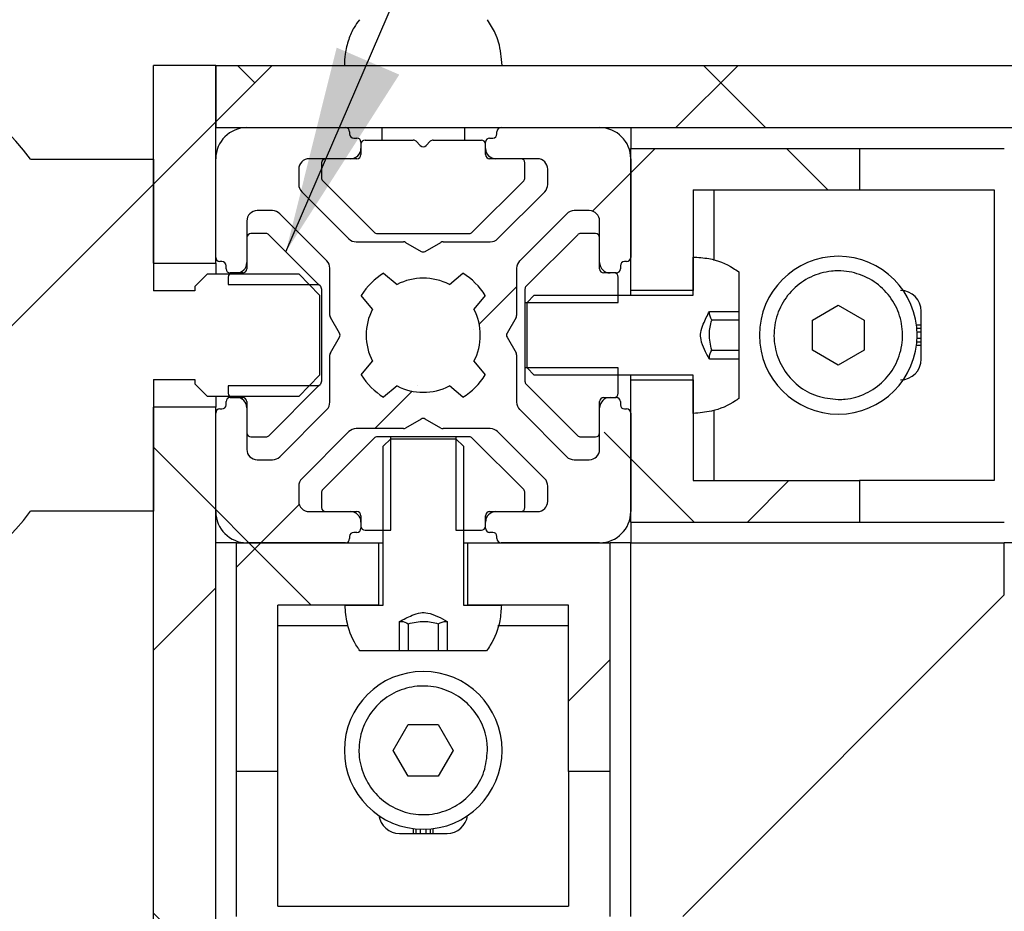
# Model space of a CAD drawing. Header units: millimetres. Extents: x 5 to 595, y 5 to 415.
# Tile 7 of 68: x 22 to 32, y 151 to 160. Entities that reach past the tile are written whole.
import ezdxf

# ---------------------------------------------------------------- set-up
doc = ezdxf.new("R2010")
doc.units = ezdxf.units.MM
doc.layers.add('NOTES', color=6, linetype='Continuous')
doc.layers.add('TRAIT-FINS', color=9, linetype='Continuous')
doc.layers.add('TRAIT-FORT', color=4, linetype='Continuous', lineweight=25)
doc.dimstyles.new('SLDDIMSTYLE3', dxfattribs={"dimtxt": 0.18, "dimasz": 2, "dimexe": 0, "dimexo": 0.0625, "dimgap": 0, "dimtad": 0, "dimtih": 1, "dimtoh": 1, "dimdec": 0, "dimrnd": 1e-09, "dimzin": 0, "dimdsep": 46, "dimtxsty": 'Standard', "dimsah": 1, "dimcen": 0.09, "dimadec": 0, "dimazin": 0, "dimtfac": 2, "dimtdec": 0, "dimtofl": 0, "dimtmove": 0, "dimatfit": 3, "dimfxl": 0, "dimfrac": 2, "dimtolj": 1, "dimtzin": 0, "dimarcsym": 0})
pattern_1 = [(45, (0, 0), (-13.4704, 13.4704), []), (45, (4.49, 0), (-13.4704, 13.4704), []), (45, (8.98, 0), (-13.4704, 13.4704), []), (45, (13.47, 0), (-13.4704, 13.4704), [])]

msp = doc.modelspace()

# ---------------------------------------------------------------- hatches: boundary and pattern name
at = {"layer": 'TRAIT-FINS'}
h = msp.add_hatch(dxfattribs=at)
h.set_pattern_fill('DIN 201 acier et fonte', color=9, style=0, pattern_type=2)
h.set_pattern_definition(pattern_1)
edge = h.paths.add_edge_path(flags=0)
edge.add_line((23.7218, 158.6671), (22.538, 158.6671))
edge.add_arc((20.3218, 156.9702), 2.7912, 37.44176, 322.55824)
edge.add_line((22.538, 155.2733), (23.7218, 155.2733))
edge.add_line((23.7218, 155.2733), (23.7218, 156.5424))
edge.add_line((23.7218, 156.5424), (24.1218, 156.5424))
edge.add_line((24.1218, 156.5424), (24.1218, 156.5013))
edge.add_spline(control_points=[(24.1218, 156.5013), (24.1618, 156.4605), (24.2018, 156.4198), (24.2418, 156.3791)], knot_values=[0.012078, 0.012078, 0.012078, 0.012078, 0.012934, 0.012934, 0.012934, 0.012934], weights=[1, 1, 1, 1], degree=3, periodic=0)
edge.add_line((24.2418, 156.3791), (25.1218, 156.3791))
edge.add_spline(control_points=[(25.1218, 156.3791), (25.1888, 156.447), (25.2556, 156.5151), (25.3218, 156.5836)], knot_values=[0.005179, 0.005179, 0.005179, 0.005179, 0.006609, 0.006609, 0.006609, 0.006609], weights=[1, 1, 1, 1], degree=3, periodic=0)
edge.add_line((25.3218, 156.5836), (25.3218, 157.3569))
edge.add_spline(control_points=[(25.3218, 157.3569), (25.2556, 157.4254), (25.1888, 157.4935), (25.1218, 157.5614)], knot_values=[0.011553, 0.011553, 0.011553, 0.011553, 0.012983, 0.012983, 0.012983, 0.012983], weights=[1, 1, 1, 1], degree=3, periodic=0)
edge.add_line((25.1218, 157.5614), (24.2418, 157.5614))
edge.add_spline(control_points=[(24.2418, 157.5614), (24.2018, 157.5207), (24.1618, 157.48), (24.1218, 157.4392)], knot_values=[0.005134, 0.005134, 0.005134, 0.005134, 0.005991, 0.005991, 0.005991, 0.005991], weights=[1, 1, 1, 1], degree=3, periodic=0)
edge.add_line((24.1218, 157.4392), (24.1218, 157.3981))
edge.add_line((24.1218, 157.3981), (23.7218, 157.3981))
edge.add_line((23.7218, 157.3981), (23.7218, 158.6671))
edge = h.paths.add_edge_path(flags=0)
edge.add_arc((20.3218, 156.9702), 1.6088, 0, 360)
h = msp.add_hatch(dxfattribs=at)
h.set_pattern_fill('ANSI38', color=9, angle=3e-322, style=0)
h.paths.add_polyline_path([(24.3218, 157.6627), (24.3218, 159.5702), (23.7218, 159.5702), (23.7218, 157.6627)], flags=0)
h = msp.add_hatch(dxfattribs=at)
h.set_pattern_fill('ANSI38', color=9, angle=3e-322, style=0)
h.paths.add_polyline_path([(124.3218, 159.5702), (24.3218, 159.5702), (24.3218, 158.9702), (124.3218, 158.9702)], flags=0)
h = msp.add_hatch(dxfattribs=at)
h.set_pattern_fill('ANSI38', color=9, angle=3e-322, style=0)
edge = h.paths.add_edge_path(flags=0)
edge.add_line((24.4218, 156.3302), (24.4218, 156.3002))
edge.add_arc((24.3818, 156.3002), 0.04, 270, 360, ccw=False)
edge.add_line((24.3818, 156.2602), (24.3618, 156.2602))
edge.add_arc((24.3618, 156.2202), 0.04, 90, 180)
edge.add_line((24.3218, 156.2202), (24.3218, 155.2702))
edge.add_arc((24.6218, 155.2702), 0.3, 180, 270)
edge.add_line((24.6218, 154.9702), (25.5718, 154.9702))
edge.add_arc((25.5718, 155.0102), 0.04, 270, 360)
edge.add_line((25.6118, 155.0102), (25.6118, 155.0302))
edge.add_arc((25.6518, 155.0302), 0.04, 90, 180, ccw=False)
edge.add_line((25.6518, 155.0702), (25.6818, 155.0702))
edge.add_arc((25.6818, 155.1102), 0.04, 270, 360)
edge.add_line((25.7218, 155.1102), (25.7218, 155.1702))
edge.add_arc((25.6218, 155.1702), 0.1, 0, 90)
edge.add_line((25.6218, 155.2702), (25.2218, 155.2702))
edge.add_arc((25.2218, 155.3702), 0.1, 180, 270, ccw=False)
edge.add_line((25.1218, 155.3702), (25.1218, 155.5167))
edge.add_arc((25.2218, 155.5167), 0.1, 135, 180, ccw=False)
edge.add_line((25.1511, 155.5874), (25.6047, 156.041))
edge.add_arc((25.6754, 155.9702), 0.1, 90, 135, ccw=False)
edge.add_line((25.6754, 156.0702), (26.1311, 156.0702))
edge.add_arc((26.1311, 156.1102), 0.04, 270, 300)
edge.add_line((26.1511, 156.0756), (26.3018, 156.1626))
edge.add_arc((26.3218, 156.128), 0.04, 60, 120, ccw=False)
edge.add_line((26.3418, 156.1626), (26.4926, 156.0756))
edge.add_arc((26.5126, 156.1102), 0.04, 240, 270)
edge.add_line((26.5126, 156.0702), (26.9683, 156.0702))
edge.add_arc((26.9683, 155.9702), 0.1, 45, 90, ccw=False)
edge.add_line((27.039, 156.041), (27.4926, 155.5874))
edge.add_arc((27.4218, 155.5167), 0.1, 0, 45, ccw=False)
edge.add_line((27.5218, 155.5167), (27.5218, 155.3702))
edge.add_arc((27.4218, 155.3702), 0.1, 270, 360, ccw=False)
edge.add_line((27.4218, 155.2702), (27.0218, 155.2702))
edge.add_arc((27.0218, 155.1702), 0.1, 90, 180)
edge.add_line((26.9218, 155.1702), (26.9218, 155.1102))
edge.add_arc((26.9618, 155.1102), 0.04, 180, 270)
edge.add_line((26.9618, 155.0702), (26.9918, 155.0702))
edge.add_arc((26.9918, 155.0302), 0.04, 0, 90, ccw=False)
edge.add_line((27.0318, 155.0302), (27.0318, 155.0102))
edge.add_arc((27.0718, 155.0102), 0.04, 180, 270)
edge.add_line((27.0718, 154.9702), (28.0218, 154.9702))
edge.add_arc((28.0218, 155.2702), 0.3, 270, 360)
edge.add_line((28.3218, 155.2702), (28.3218, 156.2202))
edge.add_arc((28.2818, 156.2202), 0.04, 0, 90)
edge.add_line((28.2818, 156.2602), (28.2618, 156.2602))
edge.add_arc((28.2618, 156.3002), 0.04, 180, 270, ccw=False)
edge.add_line((28.2218, 156.3002), (28.2218, 156.3302))
edge.add_arc((28.1818, 156.3302), 0.04, 0, 90)
edge.add_line((28.1818, 156.3702), (28.1218, 156.3702))
edge.add_arc((28.1218, 156.2702), 0.1, 90, 180)
edge.add_line((28.0218, 156.2702), (28.0218, 155.8702))
edge.add_arc((27.9218, 155.8702), 0.1, 270, 360, ccw=False)
edge.add_line((27.9218, 155.7702), (27.7754, 155.7702))
edge.add_arc((27.7754, 155.8702), 0.1, 225, 270, ccw=False)
edge.add_line((27.7047, 155.7995), (27.2511, 156.2531))
edge.add_arc((27.3218, 156.3238), 0.1, 180, 225, ccw=False)
edge.add_line((27.2218, 156.3238), (27.2218, 156.7795))
edge.add_arc((27.1818, 156.7795), 0.04, 0, 30)
edge.add_line((27.2165, 156.7995), (27.1295, 156.9502))
edge.add_arc((27.1641, 156.9702), 0.04, 150, 210, ccw=False)
edge.add_line((27.1295, 156.9902), (27.2165, 157.141))
edge.add_arc((27.1818, 157.161), 0.04, 330, 360)
edge.add_line((27.2218, 157.161), (27.2218, 157.6167))
edge.add_arc((27.3218, 157.6167), 0.1, 135, 180, ccw=False)
edge.add_line((27.2511, 157.6874), (27.7047, 158.141))
edge.add_arc((27.7754, 158.0702), 0.1, 90, 135, ccw=False)
edge.add_line((27.7754, 158.1702), (27.9218, 158.1702))
edge.add_arc((27.9218, 158.0702), 0.1, 0, 90, ccw=False)
edge.add_line((28.0218, 158.0702), (28.0218, 157.6702))
edge.add_arc((28.1218, 157.6702), 0.1, 180, 270)
edge.add_line((28.1218, 157.5702), (28.1818, 157.5702))
edge.add_arc((28.1818, 157.6102), 0.04, 270, 360)
edge.add_line((28.2218, 157.6102), (28.2218, 157.6402))
edge.add_arc((28.2618, 157.6402), 0.04, 90, 180, ccw=False)
edge.add_line((28.2618, 157.6802), (28.2818, 157.6802))
edge.add_arc((28.2818, 157.7202), 0.04, 270, 360)
edge.add_line((28.3218, 157.7202), (28.3218, 158.6702))
edge.add_arc((28.0218, 158.6702), 0.3, 0, 90)
edge.add_line((28.0218, 158.9702), (27.0718, 158.9702))
edge.add_arc((27.0718, 158.9302), 0.04, 90, 180)
edge.add_line((27.0318, 158.9302), (27.0318, 158.9102))
edge.add_arc((26.9918, 158.9102), 0.04, 270, 360, ccw=False)
edge.add_line((26.9918, 158.8702), (26.9618, 158.8702))
edge.add_arc((26.9618, 158.8302), 0.04, 90, 180)
edge.add_line((26.9218, 158.8302), (26.9218, 158.7702))
edge.add_arc((27.0218, 158.7702), 0.1, 180, 270)
edge.add_line((27.0218, 158.6702), (27.4218, 158.6702))
edge.add_arc((27.4218, 158.5702), 0.1, 0, 90, ccw=False)
edge.add_line((27.5218, 158.5702), (27.5218, 158.4238))
edge.add_arc((27.4218, 158.4238), 0.1, 315, 360, ccw=False)
edge.add_line((27.4926, 158.3531), (27.039, 157.8995))
edge.add_arc((26.9683, 157.9702), 0.1, 270, 315, ccw=False)
edge.add_line((26.9683, 157.8702), (26.5126, 157.8702))
edge.add_arc((26.5126, 157.8302), 0.04, 90, 120)
edge.add_line((26.4926, 157.8649), (26.3418, 157.7779))
edge.add_arc((26.3218, 157.8125), 0.04, 240, 300, ccw=False)
edge.add_line((26.3018, 157.7779), (26.1511, 157.8649))
edge.add_arc((26.1311, 157.8302), 0.04, 60, 90)
edge.add_line((26.1311, 157.8702), (25.6754, 157.8702))
edge.add_arc((25.6754, 157.9702), 0.1, 225, 270, ccw=False)
edge.add_line((25.6047, 157.8995), (25.1511, 158.3531))
edge.add_arc((25.2218, 158.4238), 0.1, 180, 225, ccw=False)
edge.add_line((25.1218, 158.4238), (25.1218, 158.5702))
edge.add_arc((25.2218, 158.5702), 0.1, 90, 180, ccw=False)
edge.add_line((25.2218, 158.6702), (25.6218, 158.6702))
edge.add_arc((25.6218, 158.7702), 0.1, 270, 360)
edge.add_line((25.7218, 158.7702), (25.7218, 158.8302))
edge.add_arc((25.6818, 158.8302), 0.04, 0, 90)
edge.add_line((25.6818, 158.8702), (25.6518, 158.8702))
edge.add_arc((25.6518, 158.9102), 0.04, 180, 270, ccw=False)
edge.add_line((25.6118, 158.9102), (25.6118, 158.9302))
edge.add_arc((25.5718, 158.9302), 0.04, 0, 90)
edge.add_line((25.5718, 158.9702), (24.6218, 158.9702))
edge.add_arc((24.6218, 158.6702), 0.3, 90, 180)
edge.add_line((24.3218, 158.6702), (24.3218, 157.7202))
edge.add_arc((24.3618, 157.7202), 0.04, 180, 270)
edge.add_line((24.3618, 157.6802), (24.3818, 157.6802))
edge.add_arc((24.3818, 157.6402), 0.04, 0, 90, ccw=False)
edge.add_line((24.4218, 157.6402), (24.4218, 157.6102))
edge.add_arc((24.4618, 157.6102), 0.04, 180, 270)
edge.add_line((24.4618, 157.5702), (24.5218, 157.5702))
edge.add_arc((24.5218, 157.6702), 0.1, 270, 360)
edge.add_line((24.6218, 157.6702), (24.6218, 158.0702))
edge.add_arc((24.7218, 158.0702), 0.1, 90, 180, ccw=False)
edge.add_line((24.7218, 158.1702), (24.8683, 158.1702))
edge.add_arc((24.8683, 158.0702), 0.1, 45, 90, ccw=False)
edge.add_line((24.939, 158.141), (25.3926, 157.6874))
edge.add_arc((25.3218, 157.6167), 0.1, 0, 45, ccw=False)
edge.add_line((25.4218, 157.6167), (25.4218, 157.161))
edge.add_arc((25.4618, 157.161), 0.04, 180, 210)
edge.add_line((25.4272, 157.141), (25.5142, 156.9902))
edge.add_arc((25.4796, 156.9702), 0.04, -30, 30, ccw=False)
edge.add_line((25.5142, 156.9502), (25.4272, 156.7995))
edge.add_arc((25.4618, 156.7795), 0.04, 150, 180)
edge.add_line((25.4218, 156.7795), (25.4218, 156.3238))
edge.add_arc((25.3218, 156.3238), 0.1, 315, 360, ccw=False)
edge.add_line((25.3926, 156.2531), (24.939, 155.7995))
edge.add_arc((24.8683, 155.8702), 0.1, 270, 315, ccw=False)
edge.add_line((24.8683, 155.7702), (24.7218, 155.7702))
edge.add_arc((24.7218, 155.8702), 0.1, 180, 270, ccw=False)
edge.add_line((24.6218, 155.8702), (24.6218, 156.2702))
edge.add_arc((24.5218, 156.2702), 0.1, 0, 90)
edge.add_line((24.5218, 156.3702), (24.4618, 156.3702))
edge.add_arc((24.4618, 156.3302), 0.04, 90, 180)
edge = h.paths.add_edge_path(flags=0)
edge.add_line((26.9198, 157.353), (26.8109, 157.2219))
edge.add_arc((26.3218, 156.9702), 0.55, -27.22732, 27.22732, ccw=False)
edge.add_line((26.8109, 156.7186), (26.9198, 156.5875))
edge.add_arc((26.3218, 156.9702), 0.71, 302.55044, 327.37362, ccw=False)
edge.add_line((26.7038, 156.3718), (26.5735, 156.4812))
edge.add_arc((26.3218, 156.9702), 0.55, 242.77268, 297.22732, ccw=False)
edge.add_line((26.0702, 156.4812), (25.9399, 156.3718))
edge.add_arc((26.3218, 156.9702), 0.71, 212.62638, 237.44956, ccw=False)
edge.add_line((25.7239, 156.5875), (25.8328, 156.7186))
edge.add_arc((26.3218, 156.9702), 0.55, 152.77268, 207.22732, ccw=False)
edge.add_line((25.8328, 157.2219), (25.7239, 157.353))
edge.add_arc((26.3218, 156.9702), 0.71, 122.55044, 147.37362, ccw=False)
edge.add_line((25.9399, 157.5687), (26.0702, 157.4593))
edge.add_arc((26.3218, 156.9702), 0.55, 62.77268, 117.22732, ccw=False)
edge.add_line((26.5735, 157.4593), (26.7038, 157.5687))
edge.add_arc((26.3218, 156.9702), 0.71, 32.62638, 57.44956, ccw=False)
h = msp.add_hatch(dxfattribs=at)
h.set_pattern_fill('ANSI38', color=9, style=0)
h.paths.add_polyline_path([(28.9218, 157.4002), (28.9218, 158.3702), (30.5264, 158.3702), (30.5264, 158.7702), (28.3218, 158.7702), (28.3218, 157.4002)], flags=0)
h = msp.add_hatch(dxfattribs=at)
h.set_pattern_fill('DIN 201 acier et fonte', color=9, style=0, pattern_type=2)
h.set_pattern_definition(pattern_1)
edge = h.paths.add_edge_path(flags=0)
edge.add_arc((24.6618, 157.9102), 0.04, 90, 180)
edge.add_line((24.6218, 157.9102), (24.6218, 157.6102))
edge.add_arc((24.5818, 157.6102), 0.04, 270, 360, ccw=False)
edge.add_line((24.5818, 157.5702), (24.4818, 157.5702))
edge.add_arc((24.4818, 157.5302), 0.04, 90, 180)
edge.add_line((24.4418, 157.5302), (24.4418, 157.4596))
edge.add_line((24.4418, 157.4596), (25.3125, 157.4596))
edge.add_line((25.3125, 157.4596), (24.8336, 157.9385))
edge.add_arc((24.8053, 157.9102), 0.04, 45, 90)
edge.add_line((24.8053, 157.9502), (24.6618, 157.9502))
h = msp.add_hatch(dxfattribs=at)
h.set_pattern_fill('DIN 201 acier et fonte', color=9, style=0, pattern_type=2)
h.set_pattern_definition(pattern_1)
edge = h.paths.add_edge_path(flags=0)
edge.add_arc((28.0618, 157.6102), 0.04, 180, 270, ccw=False)
edge.add_line((28.0218, 157.6102), (28.0218, 157.9102))
edge.add_arc((27.9818, 157.9102), 0.04, 0, 90)
edge.add_line((27.9818, 157.9502), (27.8384, 157.9502))
edge.add_arc((27.8384, 157.9102), 0.04, 90, 135)
edge.add_line((27.8101, 157.9385), (27.3136, 157.442))
edge.add_arc((27.3418, 157.4137), 0.04, 135, 180)
edge.add_line((27.3018, 157.4137), (27.3018, 157.2839))
edge.add_line((27.3018, 157.2839), (28.2018, 157.2839))
edge.add_line((28.2018, 157.2839), (28.2018, 157.5302))
edge.add_arc((28.1618, 157.5302), 0.04, 0, 90)
edge.add_line((28.1618, 157.5702), (28.0618, 157.5702))
h = msp.add_hatch(dxfattribs=at)
h.set_pattern_fill('DIN 201 acier et fonte', color=9, style=0, pattern_type=2)
h.set_pattern_definition(pattern_1)
edge = h.paths.add_edge_path(flags=0)
edge.add_line((29.3618, 156.3591), (29.3618, 156.7408))
edge.add_line((29.3618, 156.7408), (29.0803, 156.7408))
edge.add_spline(control_points=[(29.0803, 156.7408), (29.0487, 156.8008), (29.0141, 156.8613), (28.9994, 156.9275), (28.9944, 156.9499), (28.9931, 156.9735), (28.9963, 156.9963), (29.0003, 157.0243), (29.01, 157.0514), (29.0209, 157.0775), (29.0383, 157.1193), (29.0592, 157.1596), (29.0803, 157.1997)], knot_values=[0.004808, 0.004808, 0.004808, 0.004808, 0.005828, 0.005828, 0.005828, 0.006171, 0.006171, 0.006171, 0.006592, 0.006592, 0.006592, 0.007264, 0.007264, 0.007264, 0.007264], weights=[1, 1, 1, 1, 1, 1, 1, 1, 1, 1, 1, 1, 1], degree=3, periodic=0)
edge.add_line((29.0803, 157.1997), (29.3618, 157.1997))
edge.add_line((29.3618, 157.1997), (29.3618, 157.5814))
edge.add_spline(control_points=[(29.3618, 157.5814), (29.3449, 157.5936), (29.3274, 157.6051), (29.3094, 157.6159), (29.2371, 157.6593), (29.1564, 157.6908), (29.0738, 157.7078), (29.024, 157.7181), (28.9728, 157.7233), (28.9218, 157.7233)], knot_values=[0.009499, 0.009499, 0.009499, 0.009499, 0.009812, 0.009812, 0.009812, 0.011085, 0.011085, 0.011085, 0.011848, 0.011848, 0.011848, 0.011848], weights=[1, 1, 1, 1, 1, 1, 1, 1, 1, 1], degree=3, periodic=0)
edge.add_line((28.9218, 157.7233), (28.9218, 157.3569))
edge.add_line((28.9218, 157.3569), (27.3918, 157.3569))
edge.add_spline(control_points=[(27.3918, 157.3569), (27.3684, 157.3326), (27.3451, 157.3083), (27.3218, 157.2839)], knot_values=[0.003434, 0.003434, 0.003434, 0.003434, 0.003939, 0.003939, 0.003939, 0.003939], weights=[1, 1, 1, 1], degree=3, periodic=0)
edge.add_line((27.3218, 157.2839), (27.3218, 156.6566))
edge.add_spline(control_points=[(27.3218, 156.6566), (27.3451, 156.6322), (27.3684, 156.6079), (27.3918, 156.5836)], knot_values=[0.007892, 0.007892, 0.007892, 0.007892, 0.008404, 0.008404, 0.008404, 0.008404], weights=[1, 1, 1, 1], degree=3, periodic=0)
edge.add_line((27.3918, 156.5836), (28.9218, 156.5836))
edge.add_line((28.9218, 156.5836), (28.9218, 156.2172))
edge.add_spline(control_points=[(28.9218, 156.2172), (28.9818, 156.2172), (29.0422, 156.2245), (29.1004, 156.2387), (29.1823, 156.2587), (29.2618, 156.2931), (29.3325, 156.339), (29.3424, 156.3455), (29.3522, 156.3522), (29.3618, 156.3591)], knot_values=[0, 0, 0, 0, 0.000899, 0.000899, 0.000899, 0.002173, 0.002173, 0.002173, 0.00235, 0.00235, 0.00235, 0.00235], weights=[1, 1, 1, 1, 1, 1, 1, 1, 1, 1], degree=3, periodic=0)
h = msp.add_hatch(dxfattribs=at)
h.set_pattern_fill('DIN 201 acier et fonte', color=9, style=0, pattern_type=2)
h.set_pattern_definition(pattern_1)
edge = h.paths.add_edge_path(flags=0)
edge.add_arc((27.9818, 156.0302), 0.04, 270, 360)
edge.add_line((28.0218, 156.0302), (28.0218, 156.3302))
edge.add_arc((28.0618, 156.3302), 0.04, 90, 180, ccw=False)
edge.add_line((28.0618, 156.3702), (28.1618, 156.3702))
edge.add_arc((28.1618, 156.4102), 0.04, 270, 360)
edge.add_line((28.2018, 156.4102), (28.2018, 156.6566))
edge.add_line((28.2018, 156.6566), (27.3018, 156.6566))
edge.add_line((27.3018, 156.6566), (27.3018, 156.5268))
edge.add_arc((27.3418, 156.5268), 0.04, 180, 225)
edge.add_line((27.3136, 156.4985), (27.8101, 156.002))
edge.add_arc((27.8384, 156.0302), 0.04, 225, 270)
edge.add_line((27.8384, 155.9902), (27.9818, 155.9902))
h = msp.add_hatch(dxfattribs=at)
h.set_pattern_fill('DIN 201 acier et fonte', color=9, style=0, pattern_type=2)
h.set_pattern_definition(pattern_1)
edge = h.paths.add_edge_path(flags=0)
edge.add_arc((24.6618, 156.0302), 0.04, 180, 270)
edge.add_line((24.6618, 155.9902), (24.8053, 155.9902))
edge.add_arc((24.8053, 156.0302), 0.04, 270, 315)
edge.add_line((24.8336, 156.002), (25.3125, 156.4809))
edge.add_line((25.3125, 156.4809), (24.4418, 156.4809))
edge.add_line((24.4418, 156.4809), (24.4418, 156.4102))
edge.add_arc((24.4818, 156.4102), 0.04, 180, 270)
edge.add_line((24.4818, 156.3702), (24.5818, 156.3702))
edge.add_arc((24.5818, 156.3302), 0.04, 0, 90, ccw=False)
edge.add_line((24.6218, 156.3302), (24.6218, 156.0302))
h = msp.add_hatch(dxfattribs=at)
h.set_pattern_fill('ANSI38', color=9, style=0)
h.paths.add_polyline_path([(30.5264, 155.5702), (28.9218, 155.5702), (28.9218, 156.5402), (28.3218, 156.5402), (28.3218, 155.1702), (30.5264, 155.1702)], flags=0)
h = msp.add_hatch(dxfattribs=at)
h.set_pattern_fill('ANSI38', color=9, angle=3e-322, style=0)
h.paths.add_polyline_path([(23.7218, 156.2778), (23.7218, 111.6627), (24.3218, 111.6627), (24.3218, 156.2778)], flags=0)
h = msp.add_hatch(dxfattribs=at)
h.set_pattern_fill('DIN 201 acier et fonte', color=9, style=0, pattern_type=2)
h.set_pattern_definition(pattern_1)
edge = h.paths.add_edge_path(flags=0)
edge.add_arc((25.3818, 155.3102), 0.04, 180, 270)
edge.add_line((25.3818, 155.2702), (25.6818, 155.2702))
edge.add_arc((25.6818, 155.2302), 0.04, 0, 90, ccw=False)
edge.add_line((25.7218, 155.2302), (25.7218, 155.1302))
edge.add_arc((25.7618, 155.1302), 0.04, 180, 270)
edge.add_line((25.7618, 155.0902), (26.0082, 155.0902))
edge.add_line((26.0082, 155.0902), (26.0082, 155.9902))
edge.add_line((26.0082, 155.9902), (25.8784, 155.9902))
edge.add_arc((25.8784, 155.9502), 0.04, 90, 135)
edge.add_line((25.8501, 155.9785), (25.3536, 155.482))
edge.add_arc((25.3818, 155.4537), 0.04, 135, 180)
edge.add_line((25.3418, 155.4537), (25.3418, 155.3102))
h = msp.add_hatch(dxfattribs=at)
h.set_pattern_fill('DIN 201 acier et fonte', color=9, style=0, pattern_type=2)
h.set_pattern_definition(pattern_1)
edge = h.paths.add_edge_path(flags=0)
edge.add_line((25.7107, 153.9302), (26.0924, 153.9302))
edge.add_line((26.0924, 153.9302), (26.0924, 154.2118))
edge.add_spline(control_points=[(26.0924, 154.2118), (26.1325, 154.2329), (26.1728, 154.2538), (26.2146, 154.2712), (26.2407, 154.2821), (26.2678, 154.2918), (26.2958, 154.2958), (26.3186, 154.299), (26.3422, 154.2977), (26.3646, 154.2927), (26.4308, 154.278), (26.4913, 154.2434), (26.5513, 154.2118)], knot_values=[0.00748, 0.00748, 0.00748, 0.00748, 0.008159, 0.008159, 0.008159, 0.008585, 0.008585, 0.008585, 0.008932, 0.008932, 0.008932, 0.009964, 0.009964, 0.009964, 0.009964], weights=[1, 1, 1, 1, 1, 1, 1, 1, 1, 1, 1, 1, 1], degree=3, periodic=0)
edge.add_line((26.5513, 154.2118), (26.5513, 153.9302))
edge.add_line((26.5513, 153.9302), (26.933, 153.9302))
edge.add_spline(control_points=[(26.933, 153.9302), (26.9452, 153.9472), (26.9567, 153.9647), (26.9675, 153.9827), (27.0109, 154.0549), (27.0424, 154.1357), (27.0594, 154.2182), (27.0697, 154.2681), (27.0749, 154.3193), (27.0749, 154.3702)], knot_values=[0.009499, 0.009499, 0.009499, 0.009499, 0.009812, 0.009812, 0.009812, 0.011085, 0.011085, 0.011085, 0.011848, 0.011848, 0.011848, 0.011848], weights=[1, 1, 1, 1, 1, 1, 1, 1, 1, 1], degree=3, periodic=0)
edge.add_line((27.0749, 154.3702), (26.7085, 154.3702))
edge.add_line((26.7085, 154.3702), (26.7085, 155.9002))
edge.add_spline(control_points=[(26.7085, 155.9002), (26.6842, 155.9237), (26.6599, 155.947), (26.6355, 155.9702)], knot_values=[0.003434, 0.003434, 0.003434, 0.003434, 0.003939, 0.003939, 0.003939, 0.003939], weights=[1, 1, 1, 1], degree=3, periodic=0)
edge.add_line((26.6355, 155.9702), (26.0082, 155.9702))
edge.add_spline(control_points=[(26.0082, 155.9702), (25.9838, 155.947), (25.9595, 155.9237), (25.9352, 155.9002)], knot_values=[0.007892, 0.007892, 0.007892, 0.007892, 0.008404, 0.008404, 0.008404, 0.008404], weights=[1, 1, 1, 1], degree=3, periodic=0)
edge.add_line((25.9352, 155.9002), (25.9352, 154.3702))
edge.add_line((25.9352, 154.3702), (25.5688, 154.3702))
edge.add_spline(control_points=[(25.5688, 154.3702), (25.5688, 154.3103), (25.5761, 154.2499), (25.5903, 154.1917), (25.6103, 154.1098), (25.6447, 154.0302), (25.6906, 153.9596), (25.6971, 153.9497), (25.7038, 153.9399), (25.7107, 153.9302)], knot_values=[0, 0, 0, 0, 0.000899, 0.000899, 0.000899, 0.002173, 0.002173, 0.002173, 0.00235, 0.00235, 0.00235, 0.00235], weights=[1, 1, 1, 1, 1, 1, 1, 1, 1, 1], degree=3, periodic=0)
h = msp.add_hatch(dxfattribs=at)
h.set_pattern_fill('DIN 201 acier et fonte', color=9, style=0, pattern_type=2)
h.set_pattern_definition(pattern_1)
edge = h.paths.add_edge_path(flags=0)
edge.add_arc((26.9618, 155.2302), 0.04, 90, 180, ccw=False)
edge.add_line((26.9618, 155.2702), (27.2618, 155.2702))
edge.add_arc((27.2618, 155.3102), 0.04, 270, 360)
edge.add_line((27.3018, 155.3102), (27.3018, 155.4537))
edge.add_arc((27.2618, 155.4537), 0.04, 0, 45)
edge.add_line((27.2901, 155.482), (26.7936, 155.9785))
edge.add_arc((26.7653, 155.9502), 0.04, 45, 90)
edge.add_line((26.7653, 155.9902), (26.6355, 155.9902))
edge.add_line((26.6355, 155.9902), (26.6355, 155.0902))
edge.add_line((26.6355, 155.0902), (26.8818, 155.0902))
edge.add_arc((26.8818, 155.1302), 0.04, 270, 360)
edge.add_line((26.9218, 155.1302), (26.9218, 155.2302))
h = msp.add_hatch(dxfattribs=at)
h.set_pattern_fill('ANSI38', color=9, style=0)
h.paths.add_polyline_path([(24.9218, 154.3702), (25.8918, 154.3702), (25.8918, 154.9702), (24.5218, 154.9702), (24.5218, 152.7657), (24.9218, 152.7657)], flags=0)
h = msp.add_hatch(dxfattribs=at)
h.set_pattern_fill('ANSI38', color=9, style=0)
h.paths.add_polyline_path([(26.7518, 154.3702), (27.7218, 154.3702), (27.7218, 152.7657), (28.1218, 152.7657), (28.1218, 154.9702), (26.7518, 154.9702)], flags=0)

# ---------------------------------------------------------------- linework, layer by layer
at = {"layer": 'TRAIT-FORT', "color": 4, "linetype": 'Continuous', "lineweight": 25}
for p, q in [((24.3218, 159.5702), (23.7218, 159.5702)), ((23.7218, 157.6627), (23.7218, 159.5702)), ((24.3218, 157.6627), (24.3218, 159.5702)), ((24.3218, 159.5702), (24.3218, 158.9702)), ((24.3218, 159.5702), (124.3218, 159.5702)), ((24.3218, 158.9702), (124.3218, 158.9702)), ((24.6218, 158.9702), (25.5718, 158.9702)), ((25.9218, 158.9702), (25.9218, 158.8502)), ((26.7218, 158.8502), (26.7218, 158.9702)), ((27.0718, 158.9702), (28.0218, 158.9702)), ((28.3218, 158.9702), (28.3218, 158.7702)), ((25.6118, 158.9302), (25.6118, 158.9102)), ((25.6518, 158.8702), (25.6818, 158.8702)), ((26.9618, 158.8702), (26.9918, 158.8702)), ((27.0318, 158.9102), (27.0318, 158.9302)), ((25.7218, 158.8302), (25.7218, 158.7702)), ((25.7218, 158.7702), (25.7218, 158.7102)), ((25.7618, 158.8502), (26.2253, 158.8502)), ((26.2936, 158.7985), (26.2536, 158.8385)), ((26.3901, 158.8385), (26.3501, 158.7985)), ((26.4184, 158.8502), (26.8818, 158.8502)), ((26.9218, 158.7702), (26.9218, 158.8302)), ((26.9218, 158.7102), (26.9218, 158.7702)), ((28.3218, 157.4002), (28.3218, 158.7702)), ((28.3218, 158.7702), (30.5264, 158.7702)), ((30.5264, 158.7702), (30.5264, 158.3702)), ((30.5264, 158.7702), (31.9218, 158.7702)), ((22.538, 158.6671), (23.7218, 158.6671)), ((23.7218, 158.6671), (23.7218, 157.3981)), ((24.3218, 157.7202), (24.3218, 158.6702)), ((25.6218, 158.6702), (25.2218, 158.6702)), ((25.6818, 158.6702), (25.6218, 158.6702)), ((27.0218, 158.6702), (26.9618, 158.6702)), ((27.4218, 158.6702), (27.0218, 158.6702)), ((28.3218, 158.6702), (28.3218, 157.7202)), ((25.1218, 158.5702), (25.1218, 158.4238)), ((25.3418, 158.6302), (25.3418, 158.4868)), ((27.3018, 158.4868), (27.3018, 158.6302)), ((27.5218, 158.4238), (27.5218, 158.5702)), ((25.8501, 157.962), (25.3536, 158.4585)), ((27.2901, 158.4585), (26.7936, 157.962)), ((25.1511, 158.3531), (25.6047, 157.8995)), ((27.039, 157.8995), (27.4926, 158.3531)), ((28.9218, 158.3702), (28.9218, 157.4002)), ((28.9218, 158.3702), (30.5264, 158.3702)), ((29.1218, 158.3702), (29.1218, 157.6891)), ((30.5264, 158.3702), (31.8238, 158.3702)), ((31.8238, 158.3702), (31.8238, 155.5702)), ((24.8683, 158.1702), (24.7218, 158.1702)), ((25.3926, 157.6874), (24.939, 158.141)), ((27.7047, 158.141), (27.2511, 157.6874)), ((27.9218, 158.1702), (27.7754, 158.1702)), ((24.6218, 158.0702), (24.6218, 157.6702)), ((28.0218, 157.6702), (28.0218, 158.0702)), ((24.6218, 157.9102), (24.6218, 157.6102)), ((24.8053, 157.9502), (24.6618, 157.9502)), ((25.3125, 157.4596), (24.8336, 157.9385)), ((25.8784, 157.9502), (26.7653, 157.9502)), ((27.8101, 157.9385), (27.3136, 157.442)), ((27.9818, 157.9502), (27.8384, 157.9502)), ((28.0218, 157.6102), (28.0218, 157.9102)), ((25.6754, 157.8702), (26.1311, 157.8702)), ((26.1511, 157.8649), (26.3018, 157.7779)), ((26.3418, 157.7779), (26.4926, 157.8649)), ((26.5126, 157.8702), (26.9683, 157.8702)), ((28.9218, 157.3569), (28.9218, 157.7233)), ((23.7218, 157.6627), (24.3218, 157.6627)), ((24.3218, 157.6627), (24.3218, 157.5614)), ((24.3818, 157.6802), (24.3618, 157.6802)), ((24.4218, 157.6102), (24.4218, 157.6402)), ((28.2218, 157.6402), (28.2218, 157.6102)), ((28.2818, 157.6802), (28.2618, 157.6802)), ((24.1218, 157.4392), (24.2418, 157.5614)), ((24.2418, 157.5614), (25.1218, 157.5614)), ((24.4418, 157.5302), (24.4418, 157.4596)), ((24.5218, 157.5702), (24.4618, 157.5702)), ((24.5818, 157.5702), (24.4818, 157.5702)), ((25.1218, 157.5614), (25.3218, 157.3569)), ((25.4218, 157.161), (25.4218, 157.6167)), ((25.9399, 157.5687), (26.0702, 157.4593)), ((26.5735, 157.4593), (26.7038, 157.5687)), ((27.2218, 157.6167), (27.2218, 157.161)), ((28.1618, 157.5702), (28.0618, 157.5702)), ((28.1818, 157.5702), (28.1218, 157.5702)), ((28.2018, 157.2839), (28.2018, 157.5302)), ((29.3618, 157.5814), (29.3618, 157.1997)), ((24.1218, 157.4392), (24.1218, 157.3981)), ((24.4418, 157.4596), (25.3125, 157.4596)), ((25.3301, 157.442), (25.3125, 157.4596)), ((25.3301, 157.442), (25.3418, 157.4137)), ((24.1218, 157.3981), (23.7218, 157.3981)), ((25.3218, 157.3569), (25.3218, 156.5836)), ((25.3418, 157.4137), (25.3418, 156.5268)), ((25.8328, 157.2219), (25.7239, 157.353)), ((26.9198, 157.353), (26.8109, 157.2219)), ((27.3018, 157.4137), (27.3018, 157.2839)), ((27.3218, 157.2839), (27.3918, 157.3569)), ((27.3918, 157.3569), (28.9218, 157.3569)), ((28.9218, 157.4002), (28.3218, 157.4002)), ((28.3218, 157.3569), (28.3218, 157.4002)), ((27.3018, 157.2839), (27.3018, 156.6566)), ((27.3018, 157.2839), (28.2018, 157.2839)), ((27.3218, 156.6566), (27.3218, 157.2839)), ((30.0718, 157.1146), (30.3218, 157.2589)), ((30.3218, 157.2589), (30.5718, 157.1146)), ((29.0803, 157.1997), (29.3618, 157.1997)), ((29.3618, 157.1997), (29.3618, 157.1146)), ((31.1218, 156.7402), (31.1218, 157.2002)), ((25.5142, 156.9902), (25.4272, 157.141)), ((27.2165, 157.141), (27.1295, 156.9902)), ((29.3618, 157.1146), (29.1018, 157.1146)), ((29.3618, 157.1146), (29.3618, 156.8259)), ((30.0718, 156.8259), (30.0718, 157.1146)), ((30.5718, 157.1146), (30.5718, 156.8259)), ((31.1218, 157.0668), (31.0757, 157.0668)), ((31.0788, 157.0385), (31.1218, 157.0385)), ((31.1218, 156.9985), (31.0813, 156.9985)), ((25.4272, 156.7995), (25.5142, 156.9502)), ((27.1295, 156.9502), (27.2165, 156.7995)), ((31.0757, 156.8737), (31.1218, 156.8737)), ((31.1218, 156.902), (31.0788, 156.902)), ((31.0813, 156.942), (31.1218, 156.942)), ((25.4218, 156.3238), (25.4218, 156.7795)), ((27.2218, 156.7795), (27.2218, 156.3238)), ((29.1018, 156.8259), (29.3618, 156.8259)), ((29.3618, 156.8259), (29.3618, 156.7408)), ((30.3218, 156.6816), (30.0718, 156.8259)), ((30.5718, 156.8259), (30.3218, 156.6816)), ((25.7239, 156.5875), (25.8328, 156.7186)), ((26.8109, 156.7186), (26.9198, 156.5875)), ((29.3618, 156.7408), (29.0803, 156.7408)), ((29.3618, 156.7408), (29.3618, 156.3591)), ((25.3218, 156.5836), (25.1218, 156.3791)), ((28.2018, 156.6566), (27.3018, 156.6566)), ((27.3018, 156.6566), (27.3018, 156.5268)), ((27.3918, 156.5836), (27.3218, 156.6566)), ((28.9218, 156.5836), (27.3918, 156.5836)), ((28.2018, 156.4102), (28.2018, 156.6566)), ((28.3218, 156.5402), (28.3218, 156.5836)), ((28.9218, 156.2172), (28.9218, 156.5836)), ((23.7218, 156.5424), (24.1218, 156.5424)), ((23.7218, 156.5424), (23.7218, 155.2733)), ((24.1218, 156.5424), (24.1218, 156.5013)), ((24.2418, 156.3791), (24.1218, 156.5013)), ((25.3125, 156.4809), (24.4418, 156.4809)), ((24.4418, 156.4809), (24.4418, 156.4102)), ((24.8336, 156.002), (25.3125, 156.4809)), ((25.3125, 156.4809), (25.3301, 156.4985)), ((25.3418, 156.5268), (25.3301, 156.4985)), ((26.0702, 156.4812), (25.9399, 156.3718)), ((26.7038, 156.3718), (26.5735, 156.4812)), ((27.3136, 156.4985), (27.8101, 156.002)), ((28.3218, 155.1702), (28.3218, 156.5402)), ((28.3218, 156.5402), (28.9218, 156.5402)), ((28.9218, 156.5402), (28.9218, 155.5702)), ((25.1218, 156.3791), (24.2418, 156.3791)), ((24.3218, 156.3791), (24.3218, 156.2778)), ((24.4218, 156.3002), (24.4218, 156.3302)), ((24.4618, 156.3702), (24.5218, 156.3702)), ((24.4818, 156.3702), (24.5818, 156.3702)), ((24.6218, 156.3302), (24.6218, 156.0302)), ((28.0218, 156.0302), (28.0218, 156.3302)), ((28.0618, 156.3702), (28.1618, 156.3702)), ((28.1218, 156.3702), (28.1818, 156.3702)), ((28.2218, 156.3302), (28.2218, 156.3002)), ((24.3218, 156.2778), (23.7218, 156.2778)), ((23.7218, 111.6627), (23.7218, 156.2778)), ((24.3218, 111.6627), (24.3218, 156.2778)), ((24.3218, 155.2702), (24.3218, 156.2202)), ((24.3618, 156.2602), (24.3818, 156.2602)), ((24.6218, 156.2702), (24.6218, 155.8702)), ((24.939, 155.7995), (25.3926, 156.2531)), ((27.2511, 156.2531), (27.7047, 155.7995)), ((28.0218, 155.8702), (28.0218, 156.2702)), ((28.2618, 156.2602), (28.2818, 156.2602)), ((28.3218, 156.2202), (28.3218, 155.2702)), ((29.1218, 156.2479), (29.1218, 155.5702)), ((26.3018, 156.1626), (26.1511, 156.0756)), ((26.4926, 156.0756), (26.3418, 156.1626)), ((25.6047, 156.041), (25.1511, 155.5874)), ((26.1311, 156.0702), (25.6754, 156.0702)), ((26.9683, 156.0702), (26.5126, 156.0702)), ((27.4926, 155.5874), (27.039, 156.041)), ((24.6618, 155.9902), (24.8053, 155.9902)), ((25.8501, 155.9785), (25.3536, 155.482)), ((26.0082, 155.9902), (25.8784, 155.9902)), ((25.9352, 155.9002), (26.0082, 155.9702)), ((26.6355, 155.9902), (26.0082, 155.9902)), ((26.0082, 155.0902), (26.0082, 155.9902)), ((26.0082, 155.9702), (26.6355, 155.9702)), ((26.6355, 155.9902), (26.6355, 155.0902)), ((26.7653, 155.9902), (26.6355, 155.9902)), ((26.6355, 155.9702), (26.7085, 155.9002)), ((27.2901, 155.482), (26.7936, 155.9785)), ((27.8384, 155.9902), (27.9818, 155.9902)), ((25.9352, 154.3702), (25.9352, 155.9002)), ((26.7085, 155.9002), (26.7085, 154.3702)), ((24.7218, 155.7702), (24.8683, 155.7702)), ((27.7754, 155.7702), (27.9218, 155.7702)), ((28.9218, 155.5702), (30.5264, 155.5702)), ((30.5264, 155.5702), (30.5264, 155.1702)), ((31.8238, 155.5702), (30.5264, 155.5702)), ((25.1218, 155.5167), (25.1218, 155.3702)), ((25.3418, 155.4537), (25.3418, 155.3102)), ((27.3018, 155.3102), (27.3018, 155.4537)), ((27.5218, 155.3702), (27.5218, 155.5167)), ((23.7218, 155.2733), (22.538, 155.2733)), ((25.2218, 155.2702), (25.6218, 155.2702)), ((25.3818, 155.2702), (25.6818, 155.2702)), ((26.9618, 155.2702), (27.2618, 155.2702)), ((27.0218, 155.2702), (27.4218, 155.2702)), ((25.7218, 155.2302), (25.7218, 155.1302)), ((25.7218, 155.1702), (25.7218, 155.1102)), ((26.9218, 155.1302), (26.9218, 155.2302)), ((26.9218, 155.1102), (26.9218, 155.1702)), ((28.3218, 155.1702), (30.5264, 155.1702)), ((28.3218, 155.1702), (28.3218, 154.9702)), ((30.5264, 155.1702), (31.9218, 155.1702)), ((25.6818, 155.0702), (25.6518, 155.0702)), ((25.7618, 155.0902), (26.0082, 155.0902)), ((26.6355, 155.0902), (26.8818, 155.0902)), ((26.9918, 155.0702), (26.9618, 155.0702)), ((24.5218, 154.9702), (24.3218, 154.9702)), ((24.5218, 154.9702), (25.8918, 154.9702)), ((24.5218, 152.7657), (24.5218, 154.9702)), ((25.5718, 154.9702), (24.6218, 154.9702)), ((25.6118, 155.0302), (25.6118, 155.0102)), ((25.8918, 154.9702), (25.8918, 154.3702)), ((25.8918, 154.9702), (25.9352, 154.9702)), ((26.7085, 154.9702), (26.7518, 154.9702)), ((26.7518, 154.3702), (26.7518, 154.9702)), ((26.7518, 154.9702), (28.1218, 154.9702)), ((27.0318, 155.0102), (27.0318, 155.0302)), ((28.0218, 154.9702), (27.0718, 154.9702)), ((28.1218, 152.7657), (28.1218, 154.9702)), ((28.3218, 154.9702), (28.1218, 154.9702)), ((28.3218, 154.9702), (31.9218, 154.9702)), ((28.3218, 151.3702), (28.3218, 154.9702)), ((31.9218, 154.4682), (31.9218, 154.9702)), ((116.7218, 154.9702), (31.9218, 154.9702)), ((28.8238, 151.3702), (31.9218, 154.4682)), ((25.8918, 154.3702), (24.9218, 154.3702)), ((24.9218, 152.7657), (24.9218, 154.3702)), ((25.5688, 154.3702), (25.9352, 154.3702)), ((26.7085, 154.3702), (27.0749, 154.3702)), ((27.7218, 154.3702), (26.7518, 154.3702)), ((27.7218, 152.7657), (27.7218, 154.3702)), ((26.0924, 153.9302), (26.0924, 154.2118)), ((26.5513, 154.2118), (26.5513, 153.9302)), ((25.5996, 154.1702), (24.9218, 154.1702)), ((26.1775, 154.1902), (26.1775, 153.9302)), ((26.4662, 154.1902), (26.4662, 153.9302)), ((27.7218, 154.1702), (27.0407, 154.1702)), ((26.0924, 153.9302), (25.7107, 153.9302)), ((26.1775, 153.9302), (26.0924, 153.9302)), ((26.4662, 153.9302), (26.1775, 153.9302)), ((26.5513, 153.9302), (26.4662, 153.9302)), ((26.933, 153.9302), (26.5513, 153.9302)), ((26.0332, 152.9702), (26.1775, 153.2202)), ((26.1775, 153.2202), (26.4662, 153.2202)), ((26.4662, 153.2202), (26.6105, 152.9702)), ((26.1775, 152.7202), (26.0332, 152.9702)), ((26.6105, 152.9702), (26.4662, 152.7202)), ((24.5218, 151.3702), (24.5218, 152.7657)), ((24.9218, 152.7657), (24.5218, 152.7657)), ((24.9218, 151.4682), (24.9218, 152.7657)), ((26.4662, 152.7202), (26.1775, 152.7202)), ((27.7218, 152.7657), (27.7218, 151.4682)), ((28.1218, 152.7657), (27.7218, 152.7657)), ((28.1218, 151.3702), (28.1218, 152.7657)), ((26.2253, 152.2164), (26.2253, 152.1702)), ((26.2536, 152.1702), (26.2536, 152.2133)), ((26.2936, 152.2108), (26.2936, 152.1702)), ((26.3501, 152.1702), (26.3501, 152.2108)), ((26.3901, 152.2133), (26.3901, 152.1702)), ((26.4184, 152.1702), (26.4184, 152.2164)), ((26.0918, 152.1702), (26.5518, 152.1702)), ((24.9218, 151.4682), (27.7218, 151.4682))]:
    msp.add_line(p, q, dxfattribs=at)
for centre, radius, start, end in [((20.3218, 156.9702), 2.7912, 37.44176, 322.55824), ((24.6218, 158.6702), 0.3, 90, 180), ((25.5718, 158.9302), 0.04, 0, 90), ((27.0718, 158.9302), 0.04, 90, 180), ((28.0218, 158.6702), 0.3, 0, 90), ((25.6518, 158.9102), 0.04, 180, 270), ((25.6818, 158.8302), 0.04, 0, 90), ((26.9618, 158.8302), 0.04, 90, 180), ((26.9918, 158.9102), 0.04, 270, 0), ((25.6218, 158.7702), 0.1, 270, 0), ((25.7618, 158.8102), 0.04, 90, 180), ((26.2253, 158.8102), 0.04, 45, 90), ((26.3218, 158.8268), 0.04, 225, 315), ((26.4184, 158.8102), 0.04, 90, 135), ((26.8818, 158.8102), 0.04, 0, 90), ((27.0218, 158.7702), 0.1, 180, 270), ((25.2218, 158.5702), 0.1, 90, 180), ((25.3818, 158.6302), 0.04, 90, 180), ((25.6818, 158.7102), 0.04, 270, 0), ((26.9618, 158.7102), 0.04, 180, 270), ((27.2618, 158.6302), 0.04, 0, 90), ((27.4218, 158.5702), 0.1, 0, 90), ((25.3818, 158.4868), 0.04, 180, 225), ((27.2618, 158.4868), 0.04, 315, 0), ((25.2218, 158.4238), 0.1, 180, 225), ((27.4218, 158.4238), 0.1, 315, 0), ((24.7218, 158.0702), 0.1, 90, 180), ((24.8683, 158.0702), 0.1, 45, 90), ((27.7754, 158.0702), 0.1, 90, 135), ((27.9218, 158.0702), 0.1, 0, 90), ((24.6618, 157.9102), 0.04, 90, 180), ((24.8053, 157.9102), 0.04, 45, 90), ((25.8784, 157.9902), 0.04, 225, 270), ((26.7653, 157.9902), 0.04, 270, 315), ((27.8384, 157.9102), 0.04, 90, 135), ((27.9818, 157.9102), 0.04, 0, 90), ((25.6754, 157.9702), 0.1, 225, 270), ((26.1311, 157.8302), 0.04, 60, 90), ((26.5126, 157.8302), 0.04, 90, 120), ((26.9683, 157.9702), 0.1, 270, 315), ((24.3618, 157.7202), 0.04, 180, 270), ((26.3218, 157.8125), 0.04, 240, 300), ((28.2818, 157.7202), 0.04, 270, 0), ((30.3218, 156.9702), 0.76, 90, 270), ((30.3218, 156.9702), 0.76, 270, 90), ((24.3818, 157.6402), 0.04, 0, 90), ((24.5218, 157.6702), 0.1, 270, 0), ((25.3218, 157.6167), 0.1, 0, 45), ((27.3218, 157.6167), 0.1, 135, 180), ((28.1218, 157.6702), 0.1, 180, 270), ((28.2618, 157.6402), 0.04, 90, 180), ((24.4618, 157.6102), 0.04, 180, 270), ((24.4818, 157.5302), 0.04, 90, 180), ((24.5818, 157.6102), 0.04, 270, 0), ((26.3218, 156.9702), 0.71, 122.55044, 147.37362), ((26.3218, 156.9702), 0.71, 32.62638, 57.44956), ((28.0618, 157.6102), 0.04, 180, 270), ((28.1618, 157.5302), 0.04, 0, 90), ((28.1818, 157.6102), 0.04, 270, 0), ((26.3218, 156.9702), 0.55, 62.77268, 117.22732), ((27.3418, 157.4137), 0.04, 135, 180), ((30.9218, 157.2002), 0.2, 0, 90), ((25.4618, 157.161), 0.04, 180, 210), ((26.3218, 156.9702), 0.55, 152.77268, 207.22732), ((26.3218, 156.9702), 0.55, 332.77268, 27.22732), ((27.1818, 157.161), 0.04, 330, 0), ((25.4796, 156.9702), 0.04, 330, 30), ((27.1641, 156.9702), 0.04, 150, 210), ((25.4618, 156.7795), 0.04, 150, 180), ((27.1818, 156.7795), 0.04, 0, 30), ((30.9218, 156.7402), 0.2, 270, 0), ((26.3218, 156.9702), 0.71, 212.62638, 237.44956), ((26.3218, 156.9702), 0.71, 302.55044, 327.37362), ((26.3218, 156.9702), 0.55, 242.77268, 297.22732), ((27.3418, 156.5268), 0.04, 180, 225), ((24.4818, 156.4102), 0.04, 180, 270), ((28.1618, 156.4102), 0.04, 270, 0), ((24.3818, 156.3002), 0.04, 270, 0), ((24.4618, 156.3302), 0.04, 90, 180), ((24.5218, 156.2702), 0.1, 0, 90), ((24.5818, 156.3302), 0.04, 0, 90), ((25.3218, 156.3238), 0.1, 315, 0), ((27.3218, 156.3238), 0.1, 180, 225), ((28.0618, 156.3302), 0.04, 90, 180), ((28.1218, 156.2702), 0.1, 90, 180), ((28.1818, 156.3302), 0.04, 0, 90), ((28.2618, 156.3002), 0.04, 180, 270), ((24.3618, 156.2202), 0.04, 90, 180), ((28.2818, 156.2202), 0.04, 0, 90), ((26.3218, 156.128), 0.04, 60, 120), ((24.6618, 156.0302), 0.04, 180, 270), ((25.6754, 155.9702), 0.1, 90, 135), ((26.1311, 156.1102), 0.04, 270, 300), ((26.5126, 156.1102), 0.04, 240, 270), ((26.9683, 155.9702), 0.1, 45, 90), ((27.9818, 156.0302), 0.04, 270, 0), ((24.8053, 156.0302), 0.04, 270, 315), ((25.8784, 155.9502), 0.04, 90, 135), ((26.7653, 155.9502), 0.04, 45, 90), ((27.8384, 156.0302), 0.04, 225, 270), ((24.7218, 155.8702), 0.1, 180, 270), ((27.9218, 155.8702), 0.1, 270, 0), ((24.8683, 155.8702), 0.1, 270, 315), ((27.7754, 155.8702), 0.1, 225, 270), ((25.2218, 155.5167), 0.1, 135, 180), ((27.4218, 155.5167), 0.1, 0, 45), ((25.3818, 155.4537), 0.04, 135, 180), ((27.2618, 155.4537), 0.04, 0, 45), ((25.2218, 155.3702), 0.1, 180, 270), ((27.4218, 155.3702), 0.1, 270, 0), ((24.6218, 155.2702), 0.3, 180, 270), ((25.3818, 155.3102), 0.04, 180, 270), ((25.6218, 155.1702), 0.1, 0, 90), ((25.6818, 155.2302), 0.04, 0, 90), ((26.9618, 155.2302), 0.04, 90, 180), ((27.0218, 155.1702), 0.1, 90, 180), ((27.2618, 155.3102), 0.04, 270, 0), ((28.0218, 155.2702), 0.3, 270, 0), ((25.6518, 155.0302), 0.04, 90, 180), ((25.6818, 155.1102), 0.04, 270, 0), ((25.7618, 155.1302), 0.04, 180, 270), ((26.8818, 155.1302), 0.04, 270, 0), ((26.9618, 155.1102), 0.04, 180, 270), ((26.9918, 155.0302), 0.04, 0, 90), ((25.5718, 155.0102), 0.04, 270, 0), ((27.0718, 155.0102), 0.04, 180, 270), ((26.3218, 152.9702), 0.76, 0, 180), ((26.3218, 152.9702), 0.76, 180, 0), ((26.0918, 152.3702), 0.2, 188.04939, 270), ((26.5518, 152.3702), 0.2, 270, 351.95061)]:
    msp.add_arc(centre, radius, start, end, dxfattribs=at)
for points, knots in [([(25.7059, 160.0079), (25.6884, 159.9846), (25.6453, 159.9273), (25.5992, 159.8151), (25.5668, 159.6913), (25.5633, 159.6064), (25.5618, 159.5702)], [0, 0, 0, 0, 0.18641, 0.457025, 0.769289, 1, 1, 1, 1]), ([(27.0818, 159.5702), (27.0755, 159.6455), (27.0666, 159.7518), (27.0113, 159.8989), (26.968, 159.9677), (26.9411, 160.0102)], [0, 0, 0, 0, 0.480666, 0.678329, 1, 1, 1, 1]), ([(28.9218, 157.7233), (28.9728, 157.7202), (29.108, 157.7119), (29.2576, 157.6522), (29.3446, 157.5931), (29.3618, 157.5814)], [0, 0, 0, 0, 0.326176, 0.865967, 1, 1, 1, 1]), ([(30.3218, 156.3506), (30.2522, 156.3574), (30.1128, 156.3711), (29.9273, 156.4779), (29.7863, 156.6352), (29.7057, 156.8317), (29.6946, 157.0434), (29.7541, 157.2469), (29.8777, 157.4192), (30.0512, 157.5409), (30.2091, 157.5851), (30.3694, 157.5936), (30.531, 157.5662), (30.7163, 157.4634), (30.8574, 157.305), (30.938, 157.1089), (30.9491, 156.8971), (30.8896, 156.6936), (30.766, 156.5212), (30.5925, 156.4), (30.4347, 156.3542), (30.3436, 156.3513), (30.3218, 156.3506)], [0, 0, 0, 0, 0.053686, 0.107372, 0.161059, 0.214745, 0.268431, 0.322117, 0.375804, 0.42949, 0.483176, 0.5, 0.553686, 0.607372, 0.661059, 0.714745, 0.768431, 0.822117, 0.875804, 0.92949, 0.983176, 1, 1, 1, 1]), ([(29.0803, 156.7408), (29.046, 156.8007), (29, 156.8809), (28.9915, 157.0024), (29.0258, 157.0945), (29.0595, 157.1596), (29.0803, 157.1997)], [0, 0, 0, 0, 0.412636, 0.55229, 0.72446, 1, 1, 1, 1]), ([(29.1018, 157.1146), (29.0901, 157.1402), (29.0772, 157.1685), (29.08, 157.1971), (29.0803, 157.1997)], [0, 0, 0, 0, 0.909066, 1, 1, 1, 1]), ([(29.1018, 156.8259), (29.0902, 156.8775), (29.0684, 156.9739), (29.0912, 157.0699), (29.1018, 157.1146)], [0, 0, 0, 0, 0.534747, 1, 1, 1, 1]), ([(29.0803, 156.7408), (29.0798, 156.7468), (29.0777, 156.7755), (29.0912, 156.8037), (29.1018, 156.8259)], [0, 0, 0, 0, 0.21014, 1, 1, 1, 1]), ([(29.3618, 156.3591), (29.3521, 156.3523), (29.2733, 156.2974), (29.1262, 156.2317), (28.9819, 156.2214), (28.9218, 156.2172)], [0, 0, 0, 0, 0.07597, 0.615936, 1, 1, 1, 1]), ([(25.7107, 153.9302), (25.704, 153.94), (25.649, 154.0188), (25.5833, 154.1659), (25.5731, 154.3102), (25.5688, 154.3702)], [0, 0, 0, 0, 0.07597, 0.615936, 1, 1, 1, 1]), ([(26.0924, 154.2118), (26.1325, 154.2326), (26.1976, 154.2663), (26.2897, 154.3006), (26.4112, 154.292), (26.4914, 154.2461), (26.5513, 154.2118)], [0, 0, 0, 0, 0.27554, 0.44771, 0.587364, 1, 1, 1, 1]), ([(27.0749, 154.3702), (27.0718, 154.3193), (27.0635, 154.1841), (27.0039, 154.0345), (26.9447, 153.9475), (26.933, 153.9302)], [0, 0, 0, 0, 0.326176, 0.865967, 1, 1, 1, 1]), ([(26.0924, 154.2118), (26.0984, 154.2122), (26.1271, 154.2144), (26.1553, 154.2009), (26.1775, 154.1902)], [0, 0, 0, 0, 0.21014, 1, 1, 1, 1]), ([(26.1775, 154.1902), (26.2291, 154.2019), (26.3256, 154.2237), (26.4215, 154.2009), (26.4662, 154.1902)], [0, 0, 0, 0, 0.534747, 1, 1, 1, 1]), ([(26.4662, 154.1902), (26.4918, 154.202), (26.5201, 154.2149), (26.5487, 154.2121), (26.5513, 154.2118)], [0, 0, 0, 0, 0.909066, 1, 1, 1, 1]), ([(26.9415, 152.9702), (26.9347, 152.9006), (26.921, 152.7612), (26.8142, 152.5757), (26.6568, 152.4347), (26.4604, 152.3541), (26.2487, 152.3429), (26.0452, 152.4025), (25.8729, 152.5261), (25.7512, 152.6996), (25.707, 152.8575), (25.6985, 153.0178), (25.7259, 153.1794), (25.8287, 153.3647), (25.9871, 153.5058), (26.1832, 153.5864), (26.395, 153.5975), (26.5985, 153.538), (26.7709, 153.4144), (26.8921, 153.2409), (26.9379, 153.0831), (26.9408, 152.992), (26.9415, 152.9702)], [0, 0, 0, 0, 0.053686, 0.107372, 0.161059, 0.214745, 0.268431, 0.322117, 0.375804, 0.42949, 0.483176, 0.5, 0.553686, 0.607372, 0.661059, 0.714745, 0.768431, 0.822117, 0.875804, 0.92949, 0.983176, 1, 1, 1, 1])]:
    msp.add_open_spline(points, degree=3, knots=knots, dxfattribs=at)

# ---------------------------------------------------------------- leaders
at = {"layer": 'NOTES', "color": 211}
msp.add_leader([(24.9978, 157.7743), (28.2995, 165.4383)], dimstyle='SLDDIMSTYLE3', dxfattribs=at)

doc.saveas('drawing.dxf')
